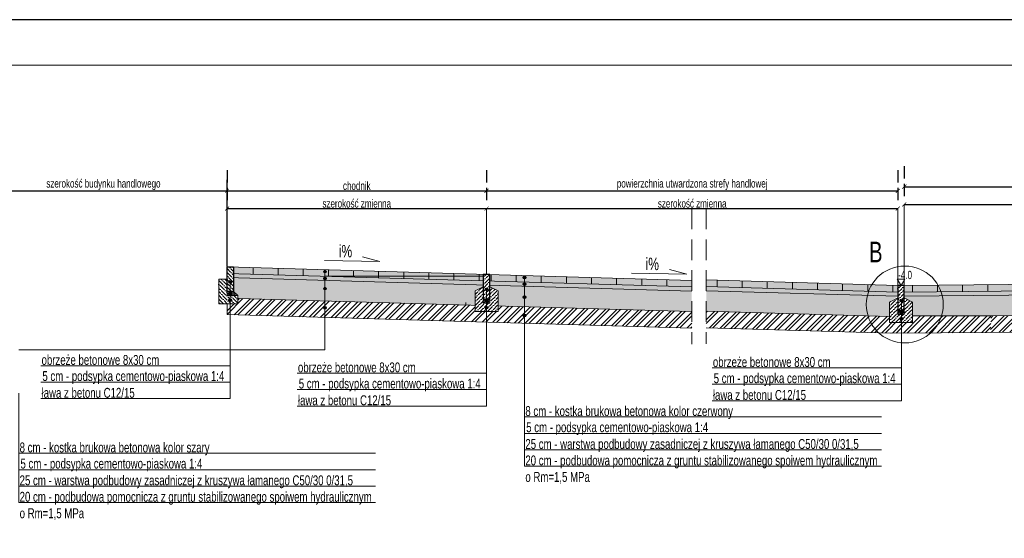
# Model space of a CAD drawing. Extents: x 1619 to 1766, y 1450 to 1506.
# Tile 7 of 19: x 1699 to 1711, y 1468 to 1474. Entities that reach past the tile are written whole.
import ezdxf

# ---------------------------------------------------------------- set-up
doc = ezdxf.new("R2010")
doc.units = 0
doc.linetypes.add('DASHED', pattern=[0.75, 0.5, -0.25])
doc.layers.get('0').update_dxf_attribs({"lineweight": 9})
doc.layers.add('_STR ramka', color=2, linetype='Continuous', lineweight=40, plot=False)
doc.layers.add('_STR_wymiary', color=7, linetype='Continuous', lineweight=18)
doc.styles.add('STR_Arial', font='arialnarrow.ttf', dxfattribs={"width": 0.85})
doc.dimstyles.new('STR_50', dxfattribs={"dimtxt": 0.1, "dimasz": 0.05, "dimexe": 0.1, "dimexo": 0.25, "dimgap": 0.01, "dimtad": 1, "dimzin": 0, "dimdsep": 46, "dimtxsty": 'STR_Arial', "dimblk": 'ARCHTICK', "dimcen": 0, "dimazin": 0, "dimtfac": 1, "dimtofl": 0, "dimtmove": 0, "dimatfit": 3, "dimldrblk": 'DOTSMALL', "dimfxl": 0, "dimtolj": 1, "dimtzin": 0, "dimarcsym": 0})
pattern_1 = [(45, (-1543.543896, -1545.383565), (0.01683798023, 0.06173926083), [0.079375, -0.015875, 0, -0.015875])]
pattern_2 = [(45, (-3169.97173, -3051.375826), (0.01683798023, 0.06173926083), [0.079375, -0.015875, 0, -0.015875])]

# ---------------------------------------------------------------- blocks, each defined once
blk = doc.blocks.new('_ArchTick')
at = {"color": 0, "linetype": 'ByBlock', "lineweight": 60, "const_width": 0.15}
blk.add_lwpolyline([(-0.5, -0.5), (0.5, 0.5)], dxfattribs=at)
blk = doc.blocks.new('*D1382')
at = {"color": 0, "lineweight": -2}
for p, q in [((1698.754, 1472.044), (1698.754, 1472.109)), ((1701.754, 1472.044), (1701.754, 1472.109)), ((1698.754, 1472.009), (1701.754, 1472.009))]:
    blk.add_line(p, q, dxfattribs=at)
at = {"layer": 'Defpoints', "color": 0}
for p in [(1701.754, 1472.009), (1698.754, 1471.794), (1701.754, 1471.794)]:
    blk.add_point(p, dxfattribs=at)
at = {"color": 0, "linetype": 'ByBlock', "lineweight": -2, "xscale": 0.05, "yscale": 0.05, "zscale": 0.05, "rotation": 180}
blk.add_blockref('_ArchTick', (1698.754, 1472.009), dxfattribs=at)
at = {"color": 0, "linetype": 'ByBlock', "lineweight": -2, "xscale": 0.05, "yscale": 0.05, "zscale": 0.05}
blk.add_blockref('_ArchTick', (1701.754, 1472.009), dxfattribs=at)
at = {"color": 0, "lineweight": 13, "insert": (1700.254, 1472.084), "char_height": 0.1, "attachment_point": 5, "style": 'STR_Arial'}
blk.add_mtext('\\A1;\\A1;szerokość budynku handlowego', dxfattribs=at)
blk = doc.blocks.new('_DotSmall')
at = {"color": 0, "linetype": 'ByBlock', "lineweight": 60, "const_width": 0.5}
blk.add_lwpolyline([(-0.0625, 0, 1), (0.0625, 0, 1)], format="xyb", close=True, dxfattribs=at)
blk = doc.blocks.new('*D1383')
at = {"color": 0, "lineweight": -2}
for p, q in [((1701.754, 1472.044), (1701.754, 1471.894)), ((1704.904, 1472.044), (1704.904, 1471.894)), ((1701.754, 1471.794), (1704.904, 1471.794))]:
    blk.add_line(p, q, dxfattribs=at)
at = {"layer": 'Defpoints', "color": 0}
for p in [(1701.754, 1471.794), (1704.904, 1471.794), (1704.904, 1471.794)]:
    blk.add_point(p, dxfattribs=at)
at = {"color": 0, "linetype": 'ByBlock', "lineweight": -2, "xscale": 0.05, "yscale": 0.05, "zscale": 0.05, "rotation": 180}
blk.add_blockref('_ArchTick', (1701.754, 1471.794), dxfattribs=at)
at = {"color": 0, "linetype": 'ByBlock', "lineweight": -2, "xscale": 0.05, "yscale": 0.05, "zscale": 0.05}
blk.add_blockref('_ArchTick', (1704.904, 1471.794), dxfattribs=at)
at = {"color": 0, "lineweight": 13, "insert": (1703.329, 1471.855), "char_height": 0.1, "attachment_point": 5, "style": 'STR_Arial'}
blk.add_mtext('\\A1;\\A1;szerokość zmienna', dxfattribs=at)
blk = doc.blocks.new('*D1384')
at = {"color": 0, "lineweight": -2}
for p, q in [((1701.754, 1472.259), (1701.754, 1472.109)), ((1704.904, 1472.259), (1704.904, 1472.109)), ((1701.754, 1472.009), (1704.904, 1472.009))]:
    blk.add_line(p, q, dxfattribs=at)
at = {"layer": 'Defpoints', "color": 0}
for p in [(1701.754, 1472.009), (1704.904, 1472.009), (1704.904, 1472.009)]:
    blk.add_point(p, dxfattribs=at)
at = {"color": 0, "linetype": 'ByBlock', "lineweight": -2, "xscale": 0.05, "yscale": 0.05, "zscale": 0.05, "rotation": 180}
blk.add_blockref('_ArchTick', (1701.754, 1472.009), dxfattribs=at)
at = {"color": 0, "linetype": 'ByBlock', "lineweight": -2, "xscale": 0.05, "yscale": 0.05, "zscale": 0.05}
blk.add_blockref('_ArchTick', (1704.904, 1472.009), dxfattribs=at)
at = {"color": 0, "lineweight": 13, "insert": (1703.329, 1472.07), "char_height": 0.1, "attachment_point": 5, "style": 'STR_Arial'}
blk.add_mtext('\\A1;\\A1;chodnik', dxfattribs=at)
blk = doc.blocks.new('*D1385')
at = {"color": 0, "lineweight": -2}
for p, q in [((1704.904, 1472.044), (1704.904, 1471.894)), ((1709.895, 1472.044), (1709.895, 1471.894)), ((1704.904, 1471.794), (1709.895, 1471.794))]:
    blk.add_line(p, q, dxfattribs=at)
at = {"layer": 'Defpoints', "color": 0}
for p in [(1704.904, 1471.794), (1709.895, 1471.794), (1709.895, 1471.794)]:
    blk.add_point(p, dxfattribs=at)
at = {"color": 0, "linetype": 'ByBlock', "lineweight": -2, "xscale": 0.05, "yscale": 0.05, "zscale": 0.05, "rotation": 180}
blk.add_blockref('_ArchTick', (1704.904, 1471.794), dxfattribs=at)
at = {"color": 0, "linetype": 'ByBlock', "lineweight": -2, "xscale": 0.05, "yscale": 0.05, "zscale": 0.05}
blk.add_blockref('_ArchTick', (1709.895, 1471.794), dxfattribs=at)
at = {"color": 0, "lineweight": 13, "insert": (1707.4, 1471.855), "char_height": 0.1, "attachment_point": 5, "style": 'STR_Arial'}
blk.add_mtext('\\A1;\\A1;szerokość zmienna', dxfattribs=at)
blk = doc.blocks.new('*D1386')
at = {"color": 0, "lineweight": -2}
for p, q in [((1704.904, 1472.259), (1704.904, 1472.109)), ((1709.895, 1472.259), (1709.895, 1472.109)), ((1704.904, 1472.009), (1709.895, 1472.009))]:
    blk.add_line(p, q, dxfattribs=at)
at = {"layer": 'Defpoints', "color": 0}
for p in [(1704.904, 1472.009), (1709.895, 1472.009), (1709.895, 1472.009)]:
    blk.add_point(p, dxfattribs=at)
at = {"color": 0, "linetype": 'ByBlock', "lineweight": -2, "xscale": 0.05, "yscale": 0.05, "zscale": 0.05, "rotation": 180}
blk.add_blockref('_ArchTick', (1704.904, 1472.009), dxfattribs=at)
at = {"color": 0, "linetype": 'ByBlock', "lineweight": -2, "xscale": 0.05, "yscale": 0.05, "zscale": 0.05}
blk.add_blockref('_ArchTick', (1709.895, 1472.009), dxfattribs=at)
at = {"color": 0, "lineweight": 13, "insert": (1707.4, 1472.084), "char_height": 0.1, "attachment_point": 5, "style": 'STR_Arial'}
blk.add_mtext('\\A1;\\A1;powierzchnia utwardzona strefy handlowej', dxfattribs=at)
blk = doc.blocks.new('*D1387')
at = {"color": 0, "lineweight": -2}
for p, q in [((1709.975, 1472.094), (1709.975, 1471.944)), ((1715.475, 1472.094), (1715.475, 1471.944)), ((1709.975, 1471.844), (1715.475, 1471.844))]:
    blk.add_line(p, q, dxfattribs=at)
at = {"layer": 'Defpoints', "color": 0}
for p in [(1709.975, 1471.844), (1715.475, 1471.844), (1715.475, 1471.844)]:
    blk.add_point(p, dxfattribs=at)
at = {"color": 0, "linetype": 'ByBlock', "lineweight": -2, "xscale": 0.05, "yscale": 0.05, "zscale": 0.05, "rotation": 180}
blk.add_blockref('_ArchTick', (1709.975, 1471.844), dxfattribs=at)
at = {"color": 0, "linetype": 'ByBlock', "lineweight": -2, "xscale": 0.05, "yscale": 0.05, "zscale": 0.05}
blk.add_blockref('_ArchTick', (1715.475, 1471.844), dxfattribs=at)
at = {"color": 0, "lineweight": 13, "insert": (1712.725, 1471.905), "char_height": 0.1, "attachment_point": 5, "style": 'STR_Arial'}
blk.add_mtext('\\A1;5.50', dxfattribs=at)
blk = doc.blocks.new('*D1388')
at = {"color": 0, "lineweight": -2}
for p, q in [((1709.975, 1472.309), (1709.975, 1472.159)), ((1715.475, 1472.309), (1715.475, 1472.159)), ((1709.975, 1472.059), (1715.475, 1472.059))]:
    blk.add_line(p, q, dxfattribs=at)
at = {"layer": 'Defpoints', "color": 0}
for p in [(1709.975, 1472.059), (1715.475, 1472.059), (1715.475, 1472.059)]:
    blk.add_point(p, dxfattribs=at)
at = {"color": 0, "linetype": 'ByBlock', "lineweight": -2, "xscale": 0.05, "yscale": 0.05, "zscale": 0.05, "rotation": 180}
blk.add_blockref('_ArchTick', (1709.975, 1472.059), dxfattribs=at)
at = {"color": 0, "linetype": 'ByBlock', "lineweight": -2, "xscale": 0.05, "yscale": 0.05, "zscale": 0.05}
blk.add_blockref('_ArchTick', (1715.475, 1472.059), dxfattribs=at)
at = {"color": 0, "lineweight": 13, "insert": (1712.725, 1472.134), "char_height": 0.1, "attachment_point": 5, "style": 'STR_Arial'}
blk.add_mtext('\\A1;\\A1;szerokość jezdni', dxfattribs=at)
blk = doc.blocks.new('popopo')
at = {"layer": '_STR_wymiary', "lineweight": 30}
h = blk.add_hatch(color=256, dxfattribs=at)
h.dxf.hatch_style = 1
edge = h.paths.add_edge_path()
edge.add_arc((0, 0), 0.016, 0, 360)
blk.add_circle((0, 0), 0.016, dxfattribs=at)
blk = doc.blocks.new('obrzeze2')
at = {"lineweight": 30}
blk.add_wipeout([(83.467, -35.133), (83.467, -35.283), (83.367, -35.333), (83.367, -35.583), (83.647, -35.583), (83.647, -35.333), (83.547, -35.283), (83.547, -35.133)], dxfattribs=at).dxf.layer = '_STR_wymiary'
at = {"lineweight": 5}
h = blk.add_hatch(dxfattribs=at)
h.set_pattern_fill('DOTS', color=256, scale=0.01, angle=135, style=0)
h.paths.add_polyline_path([(83.467, -35.433), (83.467, -35.483), (83.507, -35.483), (83.547, -35.483), (83.547, -35.433)])
at = {"layer": '_STR_wymiary', "lineweight": 5}
h = blk.add_hatch(dxfattribs=at)
h.set_pattern_fill('ANSI36', color=5, scale=0.01, angle=180)
h.set_pattern_definition([(45, (-1568.09573, -1547.498752), (0.01683798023, 0.06173926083), [0.079375, -0.015875, 0, -0.015875])])
h.paths.add_polyline_path([(83.467, -35.133), (83.547, -35.133), (83.547, -35.197), (83.547, -35.283), (83.547, -35.433), (83.467, -35.433), (83.467, -35.173)])
h = blk.add_hatch(dxfattribs=at)
h.set_pattern_fill('ANSI36', color=0, scale=0.01)
h.set_pattern_definition(pattern_2)
h.paths.add_polyline_path([(83.467, -35.283), (83.367, -35.333), (83.367, -35.583), (83.507, -35.583), (83.507, -35.483), (83.467, -35.483), (83.467, -35.433)])
h = blk.add_hatch(dxfattribs=at)
h.set_pattern_fill('ANSI36', color=0, scale=0.01, angle=180)
h.set_pattern_definition(pattern_2)
h.paths.add_polyline_path([(83.507, -35.483), (83.507, -35.583), (83.647, -35.583), (83.647, -35.333), (83.547, -35.283), (83.547, -35.433), (83.547, -35.483)])
at = {"color": 190, "lineweight": 30}
blk.add_lwpolyline([(83.547, -35.133), (83.467, -35.133), (83.467, -35.433), (83.547, -35.433)], close=True, dxfattribs=at)
for points in [[(83.467, -35.283), (83.367, -35.333), (83.367, -35.583), (83.507, -35.583), (83.647, -35.583), (83.647, -35.333), (83.547, -35.283)], [(83.547, -35.433), (83.547, -35.483), (83.507, -35.483), (83.467, -35.483), (83.467, -35.433)]]:
    blk.add_lwpolyline(points)
blk = doc.blocks.new('obrzeze')
at = {"lineweight": 30}
blk.add_wipeout([(81.575, -37.233), (81.575, -37.533), (81.525, -37.583), (81.525, -37.683), (81.755, -37.683), (81.755, -37.383), (81.655, -37.383), (81.655, -37.233)], dxfattribs=at).dxf.layer = '_STR_wymiary'
at = {"lineweight": 5}
h = blk.add_hatch(dxfattribs=at)
h.set_pattern_fill('DOTS', color=256, scale=0.01, angle=135, style=0)
h.set_pattern_definition([(45, (-1387.899439, -1491.749863), (-0.00561266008, 0.01683798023), [0, -0.015875])])
h.paths.add_polyline_path([(81.525, -37.583), (81.575, -37.533), (81.655, -37.533), (81.655, -37.583)])
at = {"layer": '_STR_wymiary', "lineweight": 5}
h = blk.add_hatch(dxfattribs=at)
h.set_pattern_fill('ANSI36', color=5, scale=0.01, angle=180)
h.set_pattern_definition([(45, (-1569.988075, -1549.59849), (0.01683798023, 0.06173926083), [0.079375, -0.015875, 0, -0.015875])])
h.paths.add_polyline_path([(81.575, -37.233), (81.655, -37.233), (81.655, -37.297), (81.655, -37.383), (81.655, -37.533), (81.575, -37.533), (81.575, -37.273)])
h = blk.add_hatch(dxfattribs=at)
h.set_pattern_fill('ANSI36', color=0, scale=0.01, angle=180)
h.set_pattern_definition([(45, (-3171.864073, -3053.475563), (0.01683798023, 0.06173926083), [0.079375, -0.015875, 0, -0.015875])])
h.paths.add_polyline_path([(81.655, -37.533), (81.655, -37.383), (81.755, -37.383), (81.755, -37.683), (81.525, -37.683), (81.525, -37.583), (81.655, -37.583)])
at = {"color": 190, "lineweight": 30}
blk.add_lwpolyline([(81.655, -37.233), (81.575, -37.233), (81.575, -37.533), (81.655, -37.533)], close=True, dxfattribs=at)
for points in [[(81.655, -37.383), (81.755, -37.383), (81.755, -37.683), (81.525, -37.683), (81.525, -37.583), (81.655, -37.583), (81.655, -37.533)], [(81.525, -37.583), (81.575, -37.533)]]:
    blk.add_lwpolyline(points)

msp = doc.modelspace()

# ---------------------------------------------------------------- hatches: boundary and pattern name
at = {"lineweight": 5}
h = msp.add_hatch(dxfattribs=at)
h.set_pattern_fill('DOTS', color=256, scale=0.01, angle=45, style=0)
h.set_pattern_definition([(45, (-4581.041267, -4495.118952), (-0.005612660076, 0.016837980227), [0, -0.015875])])
h.paths.add_polyline_path([(1707.3945, 1470.8418), (1701.754, 1471.0063), (1701.754, 1470.9563), (1707.3945, 1470.7917)])
h.paths.add_polyline_path([(1709.795, 1470.7317), (1709.895, 1470.7288), (1709.895, 1470.7489), (1709.895, 1470.7788), (1707.5716, 1470.8466), (1707.5716, 1470.7966)])
h = msp.add_hatch(dxfattribs=at)
h.set_pattern_fill('DOTS', color=256, scale=0.01, angle=135, style=0)
h.set_pattern_definition([(45, (240.420739, 16.342135), (-0.00561266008, 0.01683798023), [0, -0.015875])])
h.paths.add_polyline_path([(1709.895, 1470.5089), (1709.895, 1470.5589), (1709.975, 1470.5589), (1709.975, 1470.5089)])
at = {"layer": '_STR_wymiary', "lineweight": 5}
h = msp.add_hatch(dxfattribs=at)
h.set_pattern_fill('CTYSQST', color=0, scale=0.001)
h.set_pattern_definition([(0, (-8008.85894, -7541.65987), (0, 0.3048), []), (90, (-8008.85894, -7541.65987), (-0.3048, 2e-17), [])])
h.paths.add_polyline_path([(1704.9045, 1470.9944), (1701.754, 1471.0862), (1701.754, 1471.0063), (1702.943, 1470.9716), (1704.9037, 1470.9144)])
h.paths.add_polyline_path([(1702.959, 1471.0277, 1), (1702.9269, 1471.0277, 1)], flags=16)
h = msp.add_hatch(color=255, dxfattribs=at)
h.dxf.hatch_style = 1
h.paths.add_polyline_path([(1704.9045, 1470.9944), (1701.754, 1471.0862), (1701.754, 1471.0063), (1702.943, 1470.9716), (1704.9037, 1470.9144)])
h.paths.add_polyline_path([(1702.959, 1471.0277, 1), (1702.9269, 1471.0277, 1)], flags=16)
h = msp.add_hatch(color=11, dxfattribs=at)
h.dxf.hatch_style = 1
h.paths.add_polyline_path([(1709.895, 1470.8489), (1709.895, 1470.8589), (1707.5716, 1470.9266), (1707.5716, 1470.8466), (1709.895, 1470.7788)])
h.paths.add_polyline_path([(1707.3945, 1470.9218), (1704.9045, 1470.9944), (1704.9038, 1470.9696), (1704.9038, 1470.9144), (1707.3945, 1470.8418)])
h = msp.add_hatch(dxfattribs=at)
h.set_pattern_fill('CTYSQST', color=0, scale=0.001)
h.set_pattern_definition([(0, (-3203.8454, -3025.40918), (0, 0.3048), []), (90, (-3203.8454, -3025.40918), (-0.3048, 2e-17), [])])
h.paths.add_polyline_path([(1709.895, 1470.8489), (1709.895, 1470.8589), (1707.5716, 1470.9266), (1707.5716, 1470.8466), (1709.895, 1470.7788)])
h.paths.add_polyline_path([(1707.3945, 1470.9218), (1704.9045, 1470.9944), (1704.9038, 1470.9696), (1704.9038, 1470.9144), (1707.3945, 1470.8418)])
h = msp.add_hatch(dxfattribs=at)
h.set_pattern_fill('stones', color=0, scale=0.2, pattern_type=2)
h.set_pattern_definition([(0, (0.0466, -17.65503), (0, 0.2), [0.01, -0.03, 0.01, -0.15]), (0, (0.0966, -17.63503), (0, 0.2), [0.01, -0.19]), (0, (-0.0034, -17.61503), (0, 0.2), [0.02, -0.18]), (0, (-0.0534, -17.60503), (0, 0.2), [0.03, -0.17]), (0, (0.0466, -17.59503), (0, 0.2), [0.02, -0.02, 0.03, -0.13]), (0, (0.0366, -17.56503), (0, 0.2), [0.03, -0.17]), (0, (-0.0134, -17.55503), (0, 0.2), [0.03, -0.07, 0.03, -0.07]), (0, (-0.0534, -17.52503), (0, 0.2), [0.03, -0.01, 0.01, -0.15]), (0, (0.0766, -17.50503), (0, 0.2), [0.01, -0.19]), (0, (0.0366, -17.48503), (0, 0.2), [0.02, -0.18]), (90, (-0.0934, -17.47503), (-0.2, 1e-17), [0.02, -0.18]), (90, (-0.0734, -17.61503), (-0.2, 1e-17), [0.01, -0.02, 0.03, -0.14]), (90, (-0.0234, -17.59503), (-0.2, 1e-17), [0.04, -0.01, 0.01, -0.14]), (90, (0.0066, -17.54503), (-0.2, 1e-17), [0.03, -0.17]), (90, (0.0166, -17.63503), (-0.2, 1e-17), [0.02, -0.18]), (90, (0.0266, -17.47503), (-0.2, 1e-17), [0.02, -0.18]), (90, (0.0366, -17.59503), (-0.2, 1e-17), [0.02, -0.1, 0.01, -0.07]), (90, (0.0666, -17.49503), (-0.2, 1e-17), [0.01, -0.01, 0.01, -0.17]), (90, (0.0766, -17.58503), (-0.2, 1e-17), [0.02, -0.03, 0.02, -0.13]), (90, (0.0866, -17.63503), (-0.2, 1e-17), [0.02, -0.18]), (45, (-0.08341, -17.63503), (0, 0.2), [0.0282842, -0.05656854, 0.0424264, -0.155563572]), (45, (-0.09341, -17.63503), (0, 0.2), [0.028284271, -0.254558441]), (45, (0.01659, -17.61503), (0, 0.2), [0.028284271, -0.254558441]), (45, (-0.00341, -17.51503), (0, 0.2), [0.028284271, -0.254558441]), (45, (0.08659, -17.61503), (0, 0.2), [0.028284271, -0.254558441]), (45, (-0.08341, -17.59503), (0, 0.2), [0.014142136, -0.268700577]), (45, (-0.06341, -17.53503), (0, 0.2), [0.014142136, -0.268700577]), (45, (-0.04341, -17.60503), (0, 0.2), [0.014142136, -0.268700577]), (45, (-0.02341, -17.53503), (0, 0.2), [0.014142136, -0.268700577]), (45, (0.03659, -17.57503), (0, 0.2), [0.014142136, -0.268700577]), (45, (0.03659, -17.46503), (0, 0.2), [0.014142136, -0.268700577]), (45, (0.05659, -17.48503), (0, 0.2), [0.014142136, -0.268700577]), (45, (0.06659, -17.59503), (0, 0.2), [0.014142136, -0.268700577]), (45, (0.07659, -17.64503), (0, 0.2), [0.014142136, -0.268700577]), (45, (0.07659, -17.56503), (0, 0.2), [0.014142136, -0.268700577]), (45, (0.07659, -17.46503), (0, 0.2), [0.014142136, -0.268700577]), (45, (0.08659, -17.50503), (0, 0.2), [0.014142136, -0.268700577]), (135, (0.04659, -17.48503), (-0.2, 4e-17), [0.014142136, -0.268700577]), (135, (0.06659, -17.46503), (-0.2, 4e-17), [0.014142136, -0.268700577]), (135, (0.07659, -17.50503), (-0.2, 4e-17), [0.014142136, -0.268700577]), (135, (0.10659, -17.46503), (-0.2, 4e-17), [0.014142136, -0.268700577]), (135, (0.00659, -17.53503), (-0.2, 4e-17), [0.014142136, -0.268700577]), (135, (-0.01341, -17.55503), (-0.2, 4e-17), [0.014142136, -0.268700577]), (135, (-0.07341, -17.60503), (-0.2, 4e-17), [0.014142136, -0.268700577]), (135, (-0.05341, -17.60503), (-0.2, 4e-17), [0.014142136, -0.268700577]), (135, (-0.03341, -17.53503), (-0.2, 4e-17), [0.014142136, -0.268700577]), (135, (-0.07341, -17.56503), (-0.2, 4e-17), [0.014142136, -0.268700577]), (135, (0.04659, -17.59503), (-0.2, 4e-17), [0.014142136, -0.268700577]), (135, (0.07659, -17.57503), (-0.2, 4e-17), [0.014142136, -0.268700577]), (135, (0.08659, -17.61503), (-0.2, 4e-17), [0.014142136, -0.268700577]), (135, (0.08659, -17.59503), (-0.2, 4e-17), [0.014142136, -0.268700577]), (135, (0.09659, -17.63503), (-0.2, 4e-17), [0.014142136, -0.268700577]), (135, (-0.06341, -17.51503), (-0.2, 4e-17), [0.028284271, -0.254558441]), (135, (0.03659, -17.57503), (-0.2, 4e-17), [0.028284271, -0.254558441]), (135, (0.02659, -17.64503), (-0.2, 4e-17), [0.070710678, -0.212132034]), (26.565051, (-0.09341, -17.55503), (0.2, 8e-11), [0.02236, -0.424853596]), (26.565051, (-0.06341, -17.61503), (0.2, 8e-11), [0.02236, -0.424853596]), (26.565051, (-0.02341, -17.52503), (0.2, 8e-11), [0.02236, -0.424853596]), (26.565051, (0.05659, -17.65503), (0.2, 8e-11), [0.02236, -0.424853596]), (26.565051, (0.02659, -17.60503), (0.2, 8e-11), [0.02236, -0.424853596]), (26.565051, (0.04659, -17.56503), (0.2, 8e-11), [0.02236, -0.424853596]), (26.565051, (0.01659, -17.49503), (0.2, 8e-11), [0.02236, -0.424853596]), (26.565051, (0.08659, -17.50503), (0.2, 8e-11), [0.02236, -0.424853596]), (63.434949, (-0.07341, -17.55503), (8e-11, 0.2), [0.02236, -0.424853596]), (63.434949, (-0.07341, -17.54503), (8e-11, 0.2), [0.02236, -0.424853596]), (63.434949, (0.00659, -17.51503), (8e-11, 0.2), [0.04472, -0.402493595]), (63.434949, (0.07659, -17.52503), (8e-11, 0.2), [0.02236, -0.424853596]), (63.434949, (0.06659, -17.55503), (8e-11, 0.2), [0.02236, -0.424853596]), (63.434949, (-0.03341, -17.59503), (8e-11, 0.2), [0.02236, -0.424853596]), (63.434949, (0.06659, -17.48503), (8e-11, 0.2), [0.02236, -0.424853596]), (63.434949, (0.09659, -17.49503), (8e-11, 0.2), [0.02236, -0.424853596]), (116.565051, (-0.08341, -17.49503), (-8e-11, 0.2), [0.02236, -0.424853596]), (116.565051, (0.02659, -17.65503), (-8e-11, 0.2), [0.02236, -0.424853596]), (116.565051, (-0.06341, -17.52503), (-8e-11, 0.2), [0.02236, -0.424853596]), (116.565051, (0.08659, -17.54503), (-8e-11, 0.2), [0.02236, -0.424853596]), (116.565051, (0.01659, -17.55503), (-8e-11, 0.2), [0.02236, -0.424853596]), (116.565051, (0.07659, -17.51503), (-8e-11, 0.2), [0.02236, -0.424853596]), (116.565051, (-0.02341, -17.55503), (-8e-11, 0.2), [0.02236, -0.424853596]), (116.565051, (-0.06341, -17.59503), (-8e-11, 0.2), [0.02236, -0.424853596]), (153.434949, (-0.07341, -17.50503), (-0.2, 8e-11), [0.02236, -0.424853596]), (153.434949, (-0.00341, -17.61503), (-0.2, 8e-11), [0.02236, -0.424853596]), (153.434949, (-0.04341, -17.52503), (-0.2, 8e-11), [0.02236, -0.424853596]), (153.434949, (0.07659, -17.60503), (-0.2, 8e-11), [0.02236, -0.424853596]), (153.434949, (0.04659, -17.65503), (-0.2, 8e-11), [0.02236, -0.424853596]), (153.434949, (0.06659, -17.49503), (-0.2, 8e-11), [0.02236, -0.424853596]), (153.434949, (0.03659, -17.56503), (-0.2, 8e-11), [0.02236, -0.424853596]), (153.434949, (-0.07341, -17.50503), (-0.2, 8e-11), [0.02236, -0.424853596]), (153.434949, (0.10659, -17.55503), (-0.2, 8e-11), [0.02236, -0.424853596]), (243.434949, (-0.08341, -17.63503), (-8e-11, -0.2), [0.02236, -0.424853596])])
h.paths.add_polyline_path([(1707.3945, 1470.7917), (1704.9038, 1470.8644), (1704.6478, 1470.8719), (1701.9019, 1470.9519), (1701.754, 1470.9563), (1701.754, 1470.8002), (1701.754, 1470.7062), (1704.6535, 1470.6216), (1707.3945, 1470.5416)])
h.paths.add_polyline_path([(1709.795, 1470.6589), (1709.795, 1470.4816), (1707.5716, 1470.5465), (1707.5716, 1470.7966), (1709.895, 1470.7288)])
h = msp.add_hatch(dxfattribs=at)
h.set_pattern_fill('ANSI36', color=5, scale=0.01, angle=180)
h.set_pattern_definition([(45, (58.332103, -41.50649), (0.01683798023, 0.06173926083), [0.079375, -0.015875, 0, -0.015875])])
h.paths.add_polyline_path([(1709.895, 1470.8589), (1709.975, 1470.8589), (1709.975, 1470.7949), (1709.975, 1470.7089), (1709.975, 1470.5589), (1709.895, 1470.5589), (1709.895, 1470.8189)])
h = msp.add_hatch(color=255, dxfattribs=at)
h.dxf.hatch_style = 1
h.paths.add_polyline_path([(1709.975, 1470.7789), (1715.475, 1470.8339), (1715.475, 1470.9139), (1709.975, 1470.8589)])
h = msp.add_hatch(dxfattribs=at)
h.set_pattern_fill('CTYSQST', color=0, scale=0.001)
h.set_pattern_definition([(0, (-4805.9414, -4529.23626), (0, 0.3048), []), (90, (-4805.9414, -4529.23626), (-0.3048, 2e-17), [])])
h.paths.add_polyline_path([(1709.975, 1470.7789), (1715.475, 1470.8339), (1715.475, 1470.9139), (1709.975, 1470.8589)])
h = msp.add_hatch(dxfattribs=at)
h.set_pattern_fill('DOTS', color=256, scale=0.01)
h.set_pattern_definition([(0, (1601.24371, 1508.410988), (0.0079375, 0.015875), [0, -0.015875])])
h.paths.add_polyline_path([(1709.9745, 1470.7289), (1715.4745, 1470.7839), (1725.4745, 1470.5839), (1730.9745, 1470.6389), (1746.4745, 1470.3289), (1751.435, 1470.3785), (1751.4345, 1470.4285), (1746.4748, 1470.3789), (1730.9748, 1470.6889), (1725.4748, 1470.6339), (1715.4748, 1470.8339), (1709.9748, 1470.7789)])
h = msp.add_hatch(dxfattribs=at)
h.set_pattern_fill('stones', color=0, scale=0.2, pattern_type=2)
h.set_pattern_definition([(0, (-1602.0494, -1521.4821), (0, 0.2), [0.01, -0.03, 0.01, -0.15]), (0, (-1601.9994, -1521.4621), (0, 0.2), [0.01, -0.19]), (0, (-1602.0994, -1521.4421), (0, 0.2), [0.02, -0.18]), (0, (-1602.1494, -1521.4321), (0, 0.2), [0.03, -0.17]), (0, (-1602.0494, -1521.4221), (0, 0.2), [0.02, -0.02, 0.03, -0.13]), (0, (-1602.0594, -1521.3921), (0, 0.2), [0.03, -0.17]), (0, (-1602.1094, -1521.3821), (0, 0.2), [0.03, -0.07, 0.03, -0.07]), (0, (-1602.1494, -1521.3521), (0, 0.2), [0.03, -0.01, 0.01, -0.15]), (0, (-1602.0194, -1521.3321), (0, 0.2), [0.01, -0.19]), (0, (-1602.0594, -1521.3121), (0, 0.2), [0.02, -0.18]), (90, (-1602.1894, -1521.3021), (-0.2, 1e-17), [0.02, -0.18]), (90, (-1602.1694, -1521.4421), (-0.2, 1e-17), [0.01, -0.02, 0.03, -0.14]), (90, (-1602.1194, -1521.4221), (-0.2, 1e-17), [0.04, -0.01, 0.01, -0.14]), (90, (-1602.0894, -1521.3721), (-0.2, 1e-17), [0.03, -0.17]), (90, (-1602.0794, -1521.4621), (-0.2, 1e-17), [0.02, -0.18]), (90, (-1602.0694, -1521.3021), (-0.2, 1e-17), [0.02, -0.18]), (90, (-1602.0594, -1521.4221), (-0.2, 1e-17), [0.02, -0.1, 0.01, -0.07]), (90, (-1602.0294, -1521.3221), (-0.2, 1e-17), [0.01, -0.01, 0.01, -0.17]), (90, (-1602.0194, -1521.4121), (-0.2, 1e-17), [0.02, -0.03, 0.02, -0.13]), (90, (-1602.0094, -1521.4621), (-0.2, 1e-17), [0.02, -0.18]), (45, (-1602.17941, -1521.46211), (0, 0.2), [0.0282842, -0.05656854, 0.0424264, -0.1555635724]), (45, (-1602.18941, -1521.46211), (0, 0.2), [0.028284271, -0.254558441]), (45, (-1602.07941, -1521.44211), (0, 0.2), [0.028284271, -0.254558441]), (45, (-1602.09941, -1521.34211), (0, 0.2), [0.028284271, -0.254558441]), (45, (-1602.00941, -1521.44211), (0, 0.2), [0.028284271, -0.254558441]), (45, (-1602.17941, -1521.42211), (0, 0.2), [0.014142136, -0.268700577]), (45, (-1602.15941, -1521.36211), (0, 0.2), [0.014142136, -0.268700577]), (45, (-1602.13941, -1521.43211), (0, 0.2), [0.014142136, -0.268700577]), (45, (-1602.11941, -1521.36211), (0, 0.2), [0.014142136, -0.268700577]), (45, (-1602.05941, -1521.40211), (0, 0.2), [0.014142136, -0.268700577]), (45, (-1602.05941, -1521.29211), (0, 0.2), [0.014142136, -0.268700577]), (45, (-1602.03941, -1521.31211), (0, 0.2), [0.014142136, -0.268700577]), (45, (-1602.02941, -1521.42211), (0, 0.2), [0.014142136, -0.268700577]), (45, (-1602.01941, -1521.47211), (0, 0.2), [0.014142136, -0.268700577]), (45, (-1602.01941, -1521.39211), (0, 0.2), [0.014142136, -0.268700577]), (45, (-1602.01941, -1521.29211), (0, 0.2), [0.014142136, -0.268700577]), (45, (-1602.00941, -1521.33211), (0, 0.2), [0.014142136, -0.268700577]), (135, (-1602.04941, -1521.31211), (-0.2, 4e-17), [0.014142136, -0.268700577]), (135, (-1602.02941, -1521.29211), (-0.2, 4e-17), [0.014142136, -0.268700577]), (135, (-1602.01941, -1521.33211), (-0.2, 4e-17), [0.014142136, -0.268700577]), (135, (-1601.98941, -1521.29211), (-0.2, 4e-17), [0.014142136, -0.268700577]), (135, (-1602.08941, -1521.36211), (-0.2, 4e-17), [0.014142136, -0.268700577]), (135, (-1602.10941, -1521.38211), (-0.2, 4e-17), [0.014142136, -0.268700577]), (135, (-1602.16941, -1521.43211), (-0.2, 4e-17), [0.014142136, -0.268700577]), (135, (-1602.14941, -1521.43211), (-0.2, 4e-17), [0.014142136, -0.268700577]), (135, (-1602.12941, -1521.36211), (-0.2, 4e-17), [0.014142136, -0.268700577]), (135, (-1602.16941, -1521.39211), (-0.2, 4e-17), [0.014142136, -0.268700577]), (135, (-1602.04941, -1521.42211), (-0.2, 4e-17), [0.014142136, -0.268700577]), (135, (-1602.01941, -1521.40211), (-0.2, 4e-17), [0.014142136, -0.268700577]), (135, (-1602.00941, -1521.44211), (-0.2, 4e-17), [0.014142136, -0.268700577]), (135, (-1602.00941, -1521.42211), (-0.2, 4e-17), [0.014142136, -0.268700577]), (135, (-1601.99941, -1521.46211), (-0.2, 4e-17), [0.014142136, -0.268700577]), (135, (-1602.15941, -1521.34211), (-0.2, 4e-17), [0.028284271, -0.254558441]), (135, (-1602.05941, -1521.40211), (-0.2, 4e-17), [0.028284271, -0.254558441]), (135, (-1602.06941, -1521.47211), (-0.2, 4e-17), [0.070710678, -0.212132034]), (26.5650512, (-1602.18941, -1521.38211), (0.2, 8e-11), [0.02236, -0.424853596]), (26.5650512, (-1602.15941, -1521.44211), (0.2, 8e-11), [0.02236, -0.424853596]), (26.5650512, (-1602.11941, -1521.35211), (0.2, 8e-11), [0.02236, -0.424853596]), (26.5650512, (-1602.03941, -1521.48211), (0.2, 8e-11), [0.02236, -0.424853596]), (26.5650512, (-1602.06941, -1521.43211), (0.2, 8e-11), [0.02236, -0.424853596]), (26.5650512, (-1602.04941, -1521.39211), (0.2, 8e-11), [0.02236, -0.424853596]), (26.5650512, (-1602.07941, -1521.32211), (0.2, 8e-11), [0.02236, -0.424853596]), (26.5650512, (-1602.00941, -1521.33211), (0.2, 8e-11), [0.02236, -0.424853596]), (63.4349488, (-1602.16941, -1521.38211), (8e-11, 0.2), [0.02236, -0.424853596]), (63.4349488, (-1602.16941, -1521.37211), (8e-11, 0.2), [0.02236, -0.424853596]), (63.4349488, (-1602.08941, -1521.34211), (8e-11, 0.2), [0.04472, -0.402493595]), (63.4349488, (-1602.01941, -1521.35211), (8e-11, 0.2), [0.02236, -0.424853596]), (63.4349488, (-1602.02941, -1521.38211), (8e-11, 0.2), [0.02236, -0.424853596]), (63.4349488, (-1602.12941, -1521.42211), (8e-11, 0.2), [0.02236, -0.424853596]), (63.4349488, (-1602.02941, -1521.31211), (8e-11, 0.2), [0.02236, -0.424853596]), (63.4349488, (-1601.99941, -1521.32211), (8e-11, 0.2), [0.02236, -0.424853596]), (116.5650512, (-1602.17941, -1521.32211), (-8e-11, 0.2), [0.02236, -0.424853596]), (116.5650512, (-1602.06941, -1521.48211), (-8e-11, 0.2), [0.02236, -0.424853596]), (116.5650512, (-1602.15941, -1521.35211), (-8e-11, 0.2), [0.02236, -0.424853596]), (116.5650512, (-1602.00941, -1521.37211), (-8e-11, 0.2), [0.02236, -0.424853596]), (116.5650512, (-1602.07941, -1521.38211), (-8e-11, 0.2), [0.02236, -0.424853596]), (116.5650512, (-1602.01941, -1521.34211), (-8e-11, 0.2), [0.02236, -0.424853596]), (116.5650512, (-1602.11941, -1521.38211), (-8e-11, 0.2), [0.02236, -0.424853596]), (116.5650512, (-1602.15941, -1521.42211), (-8e-11, 0.2), [0.02236, -0.424853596]), (153.4349488, (-1602.16941, -1521.33211), (-0.2, 8e-11), [0.02236, -0.424853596]), (153.4349488, (-1602.09941, -1521.44211), (-0.2, 8e-11), [0.02236, -0.424853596]), (153.4349488, (-1602.13941, -1521.35211), (-0.2, 8e-11), [0.02236, -0.424853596]), (153.4349488, (-1602.01941, -1521.43211), (-0.2, 8e-11), [0.02236, -0.424853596]), (153.4349488, (-1602.04941, -1521.48211), (-0.2, 8e-11), [0.02236, -0.424853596]), (153.4349488, (-1602.02941, -1521.32211), (-0.2, 8e-11), [0.02236, -0.424853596]), (153.4349488, (-1602.05941, -1521.39211), (-0.2, 8e-11), [0.02236, -0.424853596]), (153.4349488, (-1602.16941, -1521.33211), (-0.2, 8e-11), [0.02236, -0.424853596]), (153.4349488, (-1601.98941, -1521.38211), (-0.2, 8e-11), [0.02236, -0.424853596]), (243.4349488, (-1602.17941, -1521.46211), (-8e-11, -0.2), [0.02236, -0.424853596])])
h.paths.add_polyline_path([(1709.975, 1470.7089), (1709.975, 1470.7289), (1715.4743, 1470.7839), (1715.475, 1470.5338), (1715.4731, 1470.5338), (1711.0245, 1470.4893), (1710.075, 1470.4893), (1710.075, 1470.6589)])
h.paths.add_polyline_path([(1715.475, 1470.7838), (1715.475, 1470.5338), (1720.475, 1470.4338), (1720.475, 1470.6838), (1715.4743, 1470.7839)], is_closed=False)
h.paths.add_polyline_path([(1720.475, 1470.6838), (1720.475, 1470.4338), (1725.4731, 1470.3338), (1725.475, 1470.3338), (1725.475, 1470.5839), (1725.4743, 1470.5839)])
h.paths.add_polyline_path([(1725.475, 1470.5839), (1725.475, 1470.3338), (1730.9731, 1470.3888), (1730.975, 1470.3888), (1730.9743, 1470.6389)])
h.paths.add_polyline_path([(1730.975, 1470.6388), (1730.975, 1470.3888), (1735.975, 1470.2888), (1735.975, 1470.5388), (1730.9743, 1470.6389)], is_closed=False)
h.paths.add_polyline_path([(1735.975, 1470.2888), (1740.975, 1470.1888), (1740.975, 1470.4388), (1735.975, 1470.5388)])
h.paths.add_polyline_path([(1746.475, 1470.0788), (1746.475, 1470.3289), (1746.4743, 1470.3289), (1740.975, 1470.4388), (1740.975, 1470.1888), (1746.4731, 1470.0788)])
h.paths.add_polyline_path([(1751.4786, 1470.1289), (1746.475, 1470.0788), (1746.475, 1470.3289), (1751.475, 1470.3789), (1751.475, 1470.3089), (1751.4748, 1470.3189), (1751.4794, 1470.2699), (1751.481, 1470.1824), (1751.4783, 1470.1589)])
h = msp.add_hatch(dxfattribs=at)
h.set_pattern_fill('ANSI32', color=0, scale=0.01)
h.set_pattern_definition([(45, (-0.09341, -17.65503), (-0.067351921, 0.067351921), []), (45, (-0.04851, -17.65503), (-0.067351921, 0.067351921), [])])
h.paths.add_polyline_path([(1707.3945, 1470.5416), (1704.6535, 1470.6216), (1701.754, 1470.7062), (1701.754, 1470.5061), (1707.3945, 1470.3416)])
h.paths.add_polyline_path([(1707.5716, 1470.3464), (1709.795, 1470.2815), (1709.795, 1470.4489), (1709.795, 1470.4816), (1707.5716, 1470.5465)])
h = msp.add_hatch(dxfattribs=at)
h.set_pattern_fill('ANSI36', color=0, scale=0.01)
h.set_pattern_definition(pattern_1)
h.paths.add_polyline_path([(1709.895, 1470.7089), (1709.795, 1470.6589), (1709.795, 1470.4089), (1709.935, 1470.4089), (1709.935, 1470.5089), (1709.895, 1470.5089), (1709.895, 1470.5589)])
h = msp.add_hatch(dxfattribs=at)
h.set_pattern_fill('ANSI36', color=0, scale=0.01, angle=180)
h.set_pattern_definition(pattern_1)
h.paths.add_polyline_path([(1709.935, 1470.5089), (1709.935, 1470.4089), (1710.075, 1470.4089), (1710.075, 1470.6589), (1709.975, 1470.7089), (1709.975, 1470.5589), (1709.975, 1470.5089)])
h = msp.add_hatch(dxfattribs=at)
h.set_pattern_fill('ANSI32', color=0, scale=0.01)
h.set_pattern_definition([(45, (-3204.06541, -3025.35918), (-0.0673519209, 0.0673519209), []), (45, (-3204.020505, -3025.35918), (-0.0673519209, 0.0673519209), [])])
h.paths.add_polyline_path([(1710.2342, 1470.4893, 0.0576909), (1710.0579, 1470.2826), (1711.0226, 1470.2893), (1711.0265, 1470.2894), (1711.0245, 1470.4893)])
h.paths.add_polyline_path([(1710.2342, 1470.4893), (1710.1115, 1470.4893), (1710.075, 1470.4922), (1710.075, 1470.4089), (1709.8099, 1470.2811), (1710.0579, 1470.2826, -0.0576909)])
h.paths.add_polyline_path([(1709.795, 1470.4089), (1709.7989, 1470.325), (1709.8099, 1470.2811), (1710.075, 1470.4089)])
h = msp.add_hatch(dxfattribs=at)
h.set_pattern_fill('ANSI32', color=0, scale=0.01)
h.set_pattern_definition([(45, (-1602.18941, -1521.48211), (-0.067351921, 0.067351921), []), (45, (-1602.14451, -1521.48211), (-0.067351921, 0.067351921), [])])
h.paths.add_polyline_path([(1711.0245, 1470.4893), (1711.0226, 1470.2893), (1711.343, 1470.2925), (1715.4721, 1470.3338), (1715.475, 1470.3338), (1715.475, 1470.5338), (1715.4731, 1470.5338)])
h.paths.add_polyline_path([(1715.475, 1470.3338), (1720.475, 1470.2338), (1720.475, 1470.4338), (1715.475, 1470.5338)])
h.paths.add_polyline_path([(1720.475, 1470.4338), (1720.475, 1470.2338), (1725.4721, 1470.1338), (1725.475, 1470.1338), (1725.475, 1470.3338), (1725.4731, 1470.3338)])
h.paths.add_polyline_path([(1725.475, 1470.3338), (1725.475, 1470.1338), (1730.9721, 1470.1888), (1730.975, 1470.1888), (1730.975, 1470.3888), (1730.9731, 1470.3888)])
h.paths.add_polyline_path([(1730.975, 1470.1888), (1735.975, 1470.0888), (1735.975, 1470.2888), (1730.975, 1470.3888)])
h.paths.add_polyline_path([(1735.975, 1470.0888), (1740.975, 1469.9888), (1740.975, 1470.1888), (1735.975, 1470.2888)])
h.paths.add_polyline_path([(1746.475, 1469.8788), (1746.475, 1470.0788), (1746.4731, 1470.0788), (1740.975, 1470.1888), (1740.975, 1469.9888), (1746.4721, 1469.8788)])
h.paths.add_polyline_path([(1746.475, 1469.8788), (1751.4806, 1469.9289), (1751.4786, 1470.1289), (1746.475, 1470.0788)])

# ---------------------------------------------------------------- linework, layer by layer
at = {"lineweight": 5}
msp.add_lwpolyline([(1688.027, 1473.5355), (1757.6828, 1473.5355), (1757.6828, 1459.798), (1688.027, 1459.798)], close=True, dxfattribs=at)
at = {"linetype": 'DASHED', "lineweight": 13, "ltscale": 0.5}
for points in [[(1707.3945, 1471.7938), (1707.3945, 1470.1462)], [(1707.5716, 1471.7938), (1707.5716, 1470.1497)]]:
    msp.add_lwpolyline(points, dxfattribs=at)
for points in [[(1702.9381, 1471.1647), (1703.61, 1471.1513), (1703.3997, 1471.2072)], [(1706.6619, 1471.0093), (1707.3339, 1470.9959), (1707.1236, 1471.0519)], [(1709.895, 1470.7089), (1709.795, 1470.6589), (1709.795, 1470.4089), (1709.935, 1470.4089), (1710.075, 1470.4089), (1710.075, 1470.6589), (1709.975, 1470.7089)], [(1709.975, 1470.5589), (1709.975, 1470.5089), (1709.935, 1470.5089), (1709.895, 1470.5089), (1709.895, 1470.5589)]]:
    msp.add_lwpolyline(points)
at = {"lineweight": 18}
msp.add_lwpolyline([(1709.935, 1470.8589), (1709.8901, 1470.9366), (1709.9798, 1470.9366)], close=True, dxfattribs=at)
at = {"color": 190, "lineweight": 30}
msp.add_lwpolyline([(1709.975, 1470.8589), (1709.895, 1470.8589), (1709.895, 1470.5589), (1709.975, 1470.5589)], close=True, dxfattribs=at)
at = {"color": 190, "lineweight": 18}
msp.add_circle((1709.9806, 1470.6285), 0.4672, dxfattribs=at)
at = {"layer": '_STR ramka', "lineweight": 30}
msp.add_lwpolyline([(1685.9845, 1474.0884), (1685.9845, 1459.2384), (1758.7554, 1459.2384), (1758.7554, 1474.0884), (1685.9845, 1474.0884)], dxfattribs=at)
at = {"layer": '_STR_wymiary', "color": 253, "lineweight": 30}
msp.add_lwpolyline([(1701.754, 1471.0944), (1701.7538, 1472.1446)], dxfattribs=at)
at = {"layer": '_STR_wymiary', "lineweight": 5}
for points in [[(1709.975, 1470.8589), (1709.975, 1471.8438)], [(1704.9045, 1470.9944), (1704.9045, 1471.7938)], [(1709.895, 1470.8589), (1709.895, 1471.7938)], [(1701.754, 1471.0944), (1701.754, 1470.5061), (1707.3945, 1470.3416)], [(1701.754, 1471.0862), (1707.3969, 1470.9217)], [(1701.754, 1471.0063), (1707.3945, 1470.8418)], [(1704.9045, 1470.9944), (1704.9037, 1470.9144)], [(1701.754, 1470.9563), (1707.3945, 1470.7917)], [(1707.5716, 1470.9266), (1709.895, 1470.8589), (1709.895, 1470.8489)], [(1707.5716, 1470.8466), (1709.895, 1470.7788)], [(1751.475, 1470.5089), (1746.475, 1470.4589), (1746.475, 1470.4589), (1730.975, 1470.7689), (1725.475, 1470.7139), (1725.475, 1470.7139), (1715.475, 1470.9139), (1709.975, 1470.8589)], [(1707.5716, 1470.7966), (1709.895, 1470.7288)], [(1753.6574, 1470.4892), (1751.4763, 1470.4289), (1746.4746, 1470.3789), (1730.9746, 1470.6889), (1725.4746, 1470.6339), (1715.4746, 1470.8339), (1709.975, 1470.7789)], [(1753.6552, 1470.4391), (1751.4772, 1470.3789), (1746.4743, 1470.3289), (1730.9743, 1470.6389), (1725.4743, 1470.5839), (1715.4743, 1470.7839), (1709.975, 1470.7289)], [(1701.754, 1470.7062), (1707.3873, 1470.5418)], [(1704.6535, 1470.6216), (1704.6533, 1470.6544)], [(1707.5716, 1470.5465), (1709.795, 1470.4816)], [(1710.075, 1470.4893), (1711.0245, 1470.4893), (1715.4731, 1470.5338), (1725.4731, 1470.3338), (1730.9731, 1470.3888), (1746.4731, 1470.0788), (1751.4819, 1470.1289), (1753.6052, 1470.1876)], [(1709.8099, 1470.2811), (1707.5716, 1470.3464)], [(1753.8352, 1470.1092), (1753.8352, 1469.9939), (1751.4857, 1469.9289), (1746.4721, 1469.8788), (1730.9721, 1470.1888), (1725.4721, 1470.1338), (1715.4721, 1470.3338), (1711.0226, 1470.2893), (1709.8157, 1470.2809)]]:
    msp.add_lwpolyline(points, dxfattribs=at)
at = {"layer": '_STR_wymiary', "lineweight": 15}
for points in [[(1699.2267, 1470.0779), (1702.943, 1470.0779), (1702.943, 1471.0277)], [(1705.3654, 1470.9577), (1705.3654, 1469.2635), (1709.6964, 1469.2635)], [(1709.9412, 1469.4593), (1709.9412, 1470.6773)], [(1699.493, 1469.885), (1699.493, 1469.885), (1701.7929, 1469.885)], [(1702.6048, 1469.7943), (1702.6048, 1469.7943), (1704.9048, 1469.7943)], [(1707.6412, 1469.8593), (1707.6412, 1469.8593), (1709.9412, 1469.8593)], [(1699.493, 1469.685), (1699.493, 1469.685), (1701.7929, 1469.685)], [(1705.3654, 1469.6635), (1705.3654, 1469.4635), (1705.3654, 1469.4635)], [(1707.6412, 1469.6593), (1707.6412, 1469.6593), (1709.9412, 1469.6593)], [(1699.2267, 1469.5499), (1699.2267, 1468.822), (1703.5577, 1468.822)], [(1702.6048, 1469.5943), (1702.6048, 1469.5943), (1704.9048, 1469.5943)], [(1699.493, 1469.485), (1699.493, 1469.485), (1701.7929, 1469.485)], [(1707.6412, 1469.4593), (1707.6412, 1469.4593), (1709.9412, 1469.4593)], [(1702.6048, 1469.3943), (1702.6048, 1469.3943), (1704.9048, 1469.3943)], [(1705.3654, 1469.2635), (1705.3654, 1469.0635), (1709.6964, 1469.0635)], [(1705.3654, 1469.0635), (1705.3654, 1468.8635), (1709.6964, 1468.8635)], [(1699.2267, 1468.822), (1699.2267, 1468.622), (1703.5577, 1468.622)], [(1705.3654, 1468.8635), (1705.3654, 1468.6635), (1709.6964, 1468.6635)], [(1699.2267, 1468.622), (1699.2267, 1468.422), (1703.5577, 1468.422)], [(1699.2267, 1468.422), (1699.2267, 1468.222), (1703.5577, 1468.222)]]:
    msp.add_lwpolyline(points, dxfattribs=at)

# ---------------------------------------------------------------- block references
at = {"layer": '_STR_wymiary', "color": 1, "lineweight": 30}
for p in [(1702.943, 1471.0277), (1705.3654, 1470.9577), (1702.943, 1470.9442), (1705.3654, 1470.876), (1702.943, 1470.8213), (1705.3654, 1470.7174), (1702.943, 1470.5882), (1709.9412, 1470.6773), (1705.3654, 1470.496), (1709.9412, 1470.5357), (1709.9412, 1470.4552)]:
    msp.add_blockref('popopo', p, dxfattribs=at)

# ---------------------------------------------------------------- texts
at = {"lineweight": 18, "style": 'STR_Arial', "width": 0.85}
for p in [(1703.1107, 1471.2018), (1706.8345, 1471.0464)]:
    msp.add_text('i%%%', height=0.15, rotation=0.00099, dxfattribs=at).set_placement(p)
at = {"color": 190, "lineweight": 18, "style": 'STR_Arial', "width": 0.85}
msp.add_text('B', height=0.25, dxfattribs=at).set_placement((1709.5479, 1471.1409))
at = {"lineweight": 18, "style": 'STR_Arial', "width": 0.85}
msp.add_text('-4.0', height=0.1, dxfattribs=at).set_placement((1709.9005, 1470.9375))
at = {"lineweight": 18, "char_height": 0.12, "attachment_point": 1, "style": 'STR_Arial'}
for s, insert, width in [('obrzeże betonowe 8x30 cm', (1699.5029, 1470.0153), 4.638791), ('obrzeże betonowe 8x30 cm', (1707.6512, 1469.9896), 4.638791), ('obrzeże betonowe 8x30 cm', (1702.6148, 1469.9245), 4.638791), ('5 cm - podsypka cementowo-piaskowa 1:4', (1699.5129, 1469.8193), 4.638791), ('5 cm - podsypka cementowo-piaskowa 1:4', (1707.6612, 1469.7936), 4.638791), ('5 cm - podsypka cementowo-piaskowa 1:4', (1702.6248, 1469.7285), 4.638791), ('{\\A1;ława z betonu C12/15}', (1699.5028, 1469.6158), 4.269026), ('{\\A1;ława z betonu C12/15}', (1702.6147, 1469.5251), 4.269026), ('{\\A1;ława z betonu C12/15}', (1707.6511, 1469.5901), 4.269026), ('8 cm - kostka brukowa betonowa kolor czerwony', (1705.3754, 1469.3938), 4.638791), ('5 cm - podsypka cementowo-piaskowa 1:4', (1705.3854, 1469.1978), 4.638791), ('8 cm - kostka brukowa betonowa kolor szary', (1699.2367, 1468.9522), 4.638791), ('{\\A1;25 cm - warstwa podbudowy zasadniczej z kruszywa łamanego C50/30 0/31,5}', (1705.3753, 1468.9943), 4.582447), ('5 cm - podsypka cementowo-piaskowa 1:4', (1699.2467, 1468.7562), 4.638791), ('{\\A1;20 cm - podbudowa pomocnicza z gruntu stabilizowanego spoiwem hydraulicznym}\\P{\\A1;o Rm=1,5 MPa}', (1705.3753, 1468.7943), 4.269026), ('{\\A1;25 cm - warstwa podbudowy zasadniczej z kruszywa łamanego C50/30 0/31,5}', (1699.2366, 1468.5527), 4.582447), ('{\\A1;20 cm - podbudowa pomocnicza z gruntu stabilizowanego spoiwem hydraulicznym}\\P{\\A1;o Rm=1,5 MPa}', (1699.2366, 1468.3527), 4.269026)]:
    msp.add_mtext(s, dxfattribs=dict(at, insert=insert, width=width))

# ---------------------------------------------------------------- dimensions: what is measured, and where the dimension line sits
at = {"lineweight": 13}
for p1, p2, distance, text, picture, middle in [((1704.9045, 1472.0089), (1709.895, 1472.0089), 0, '\\A1;powierzchnia utwardzona strefy handlowej', '*D1386', (1707.3997, 1472.0844)), ((1698.7538, 1471.7938), (1701.7538, 1471.7938), 0.2151, '\\A1;szerokość budynku handlowego', '*D1382', (1700.2538, 1472.0839)), ((1709.975, 1472.0589), (1715.475, 1472.0589), 0, '\\A1;szerokość jezdni', '*D1388', (1712.725, 1472.1339)), ((1701.7538, 1472.0089), (1704.9045, 1472.0089), 0, '\\A1;chodnik', '*D1384', (1703.3291, 1472.0697)), ((1701.7538, 1471.7938), (1704.9045, 1471.7938), 0, '\\A1;szerokość zmienna', '*D1383', (1703.3291, 1471.8548)), ((1704.9045, 1471.7938), (1709.895, 1471.7938), 0, '\\A1;szerokość zmienna', '*D1385', (1707.3997, 1471.8548))]:
    dim = msp.add_aligned_dim(p1=p1, p2=p2, distance=distance, text=text, dimstyle='STR_50', override={"dimtxsty": 'STR_Arial', "dimldrblk": 'DotSmall'}, dxfattribs=at)
    dim.commit()
    dim.dimension.update_dxf_attribs({"geometry": picture, "text_midpoint": middle})
dim = msp.add_aligned_dim(p1=(1709.975, 1471.8438), p2=(1715.475, 1471.8438), distance=0, dimstyle='STR_50', override={"dimtxsty": 'STR_Arial', "dimldrblk": 'DotSmall'}, dxfattribs=at)
dim.commit()
dim.dimension.update_dxf_attribs({"geometry": '*D1387', "text_midpoint": (1712.725, 1471.9048)})

# ---------------------------------------------------------------- next in the draw order: block references
at = {"layer": '_STR_wymiary', "lineweight": 30, "xscale": -1}
msp.add_blockref('obrzeze', (1783.4087, 1508.3194), dxfattribs=at)
at = {"layer": '_STR_wymiary', "lineweight": 30}
msp.add_blockref('obrzeze2', (1621.3974, 1506.1278), dxfattribs=at)

# ---------------------------------------------------------------- next in the draw order: linework, layer by layer
at = {"layer": '_STR_wymiary', "lineweight": 15}
for points in [[(1701.7929, 1469.485), (1701.7929, 1470.903)], [(1704.9048, 1469.3943), (1704.9048, 1470.8122)]]:
    msp.add_lwpolyline(points, dxfattribs=at)

# ---------------------------------------------------------------- next in the draw order: block references
at = {"layer": '_STR_wymiary', "color": 1, "lineweight": 30}
for p in [(1701.7929, 1470.903), (1701.7929, 1470.7614), (1704.9048, 1470.8122), (1701.7929, 1470.6809), (1704.9048, 1470.6706), (1704.9048, 1470.5902)]:
    msp.add_blockref('popopo', p, dxfattribs=at)

doc.saveas('drawing.dxf')
